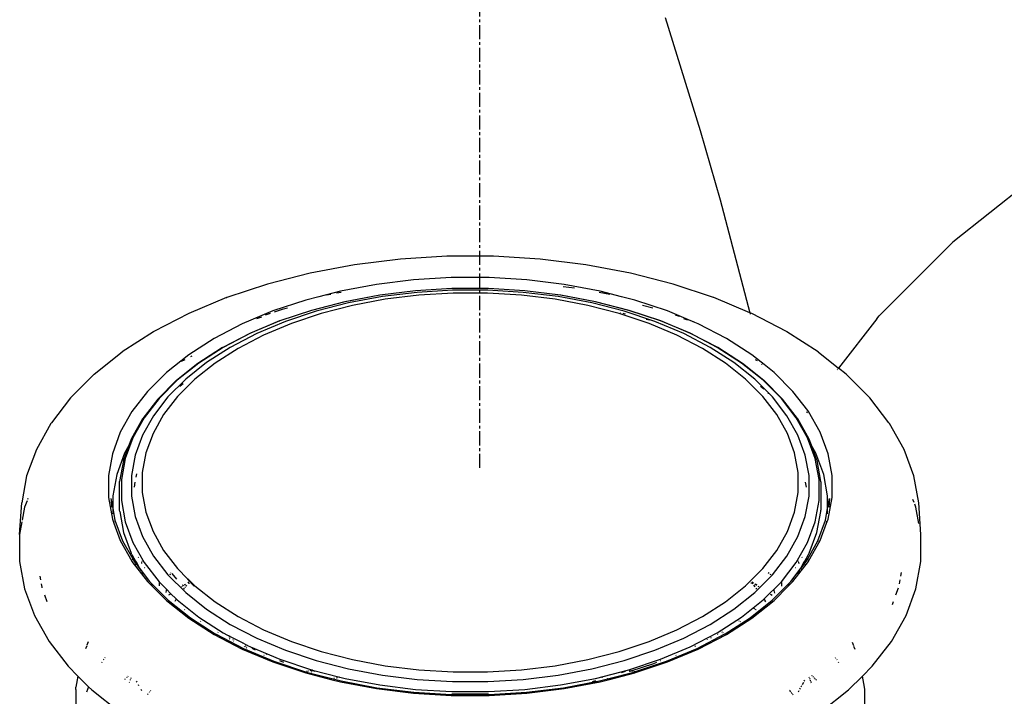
# Model space of a CAD drawing. Extents: x -18027 to -11651, y 1687 to 5059.
# Tile 159 of 170: x -13271 to -13236, y 3059 to 3083. Entities that reach past the tile are written whole.
import ezdxf

# ---------------------------------------------------------------- set-up
doc = ezdxf.new("R2010")
doc.units = 0
doc.header["$MEASUREMENT"] = 0
doc.linetypes.add('CENTER1', pattern=[0.6625, 0.5, -0.075, 0.0125, -0.075])
doc.layers.get('0').update_dxf_attribs({"linetype": 'CONTINUOUS'})
doc.layers.add('CENTERLINE', color=3, linetype='CENTER1')
doc.layers.add('TANK', color=2, linetype='CONTINUOUS')

# ---------------------------------------------------------------- blocks, each defined once
blk = doc.blocks.new('12-14 TANKS')
for p, q in [((154.427, 110.399), (155.045, 108.394)), ((155.045, 108.394), (155.399, 107.169)), ((161.063, 107.637), (159.529, 106.418)), ((155.399, 107.169), (155.929, 105.164)), ((159.529, 106.418), (158.223, 105.112)), ((150.554, 106.166), (149.73, 106.116)), ((151.384, 106.166), (150.554, 106.166)), ((152.208, 106.116), (151.384, 106.166)), ((148.919, 106.016), (148.13, 105.868)), ((149.73, 106.116), (148.919, 106.016)), ((153.019, 106.016), (152.208, 106.116)), ((153.808, 105.868), (153.019, 106.016)), ((148.13, 105.868), (147.372, 105.673)), ((154.565, 105.673), (153.808, 105.868)), ((147.372, 105.673), (146.654, 105.434)), ((149.306, 105.668), (148.667, 105.548)), ((149.964, 105.748), (149.306, 105.668)), ((150.633, 105.789), (149.964, 105.748)), ((151.305, 105.789), (150.633, 105.789)), ((151.974, 105.748), (151.305, 105.789)), ((152.632, 105.668), (151.974, 105.748)), ((152.818, 105.599), (152.62, 105.624)), ((153.271, 105.548), (152.632, 105.668)), ((155.284, 105.434), (154.565, 105.673)), ((148.285, 105.449), (148.053, 105.39)), ((148.667, 105.548), (148.285, 105.449)), ((148.308, 105.454), (148.285, 105.449)), ((148.495, 105.489), (148.415, 105.474)), ((148.68, 105.523), (148.6, 105.509)), ((149.364, 105.475), (148.746, 105.359)), ((149.366, 105.475), (148.749, 105.359)), ((149.412, 105.45), (148.813, 105.338)), ((149.366, 105.475), (149.364, 105.475)), ((149.999, 105.553), (149.366, 105.475)), ((150.028, 105.526), (149.412, 105.45)), ((150.058, 105.476), (149.462, 105.403)), ((150, 105.552), (149.999, 105.553)), ((150.645, 105.592), (150, 105.552)), ((150.654, 105.564), (150.028, 105.526)), ((150.664, 105.513), (150.058, 105.476)), ((151.293, 105.592), (150.645, 105.592)), ((151.284, 105.564), (150.654, 105.564)), ((151.274, 105.513), (150.664, 105.513)), ((151.88, 105.476), (151.274, 105.513)), ((151.91, 105.526), (151.284, 105.564)), ((151.938, 105.552), (151.293, 105.592)), ((152.476, 105.403), (151.88, 105.476)), ((152.526, 105.45), (151.91, 105.526)), ((151.939, 105.553), (151.938, 105.552)), ((152.572, 105.475), (151.939, 105.553)), ((153.125, 105.338), (152.526, 105.45)), ((153.188, 105.359), (152.572, 105.475)), ((152.574, 105.475), (152.572, 105.475)), ((153.192, 105.359), (152.574, 105.475)), ((153.443, 105.489), (153.258, 105.523)), ((153.653, 105.449), (153.271, 105.548)), ((153.653, 105.449), (153.63, 105.454)), ((153.885, 105.39), (153.653, 105.449)), ((146.649, 105.432), (145.978, 105.151)), ((146.649, 105.432), (146.654, 105.434)), ((148.053, 105.39), (147.47, 105.196)), ((148.746, 105.359), (148.153, 105.207)), ((148.749, 105.359), (148.157, 105.207)), ((148.813, 105.338), (148.238, 105.19)), ((148.882, 105.294), (148.326, 105.151)), ((149.462, 105.403), (148.882, 105.294)), ((153.055, 105.294), (152.476, 105.403)), ((153.612, 105.151), (153.055, 105.294)), ((153.7, 105.19), (153.125, 105.338)), ((153.781, 105.207), (153.188, 105.359)), ((153.785, 105.207), (153.192, 105.359)), ((154.468, 105.196), (153.885, 105.39)), ((154.208, 105.246), (154.022, 105.294)), ((155.288, 105.432), (155.284, 105.434)), ((155.929, 105.164), (155.288, 105.432)), ((145.978, 105.151), (145.361, 104.83)), ((147.47, 105.196), (146.926, 104.967)), ((147.424, 105.152), (147.332, 105.121)), ((147.636, 105.222), (147.49, 105.174)), ((148.153, 105.207), (147.591, 105.02)), ((148.157, 105.207), (147.596, 105.02)), ((147.73, 105.246), (147.636, 105.222)), ((148.238, 105.19), (147.693, 105.008)), ((148.326, 105.151), (147.798, 104.975)), ((154.14, 104.975), (153.612, 105.151)), ((153.634, 105.158), (153.626, 105.159)), ((153.725, 105.141), (153.68, 105.149)), ((154.245, 105.008), (153.7, 105.19)), ((154.342, 105.02), (153.781, 105.207)), ((154.347, 105.02), (153.785, 105.207)), ((154.799, 105.057), (154.468, 105.196)), ((154.678, 105.097), (154.606, 105.121)), ((155.929, 105.164), (155.931, 105.154)), ((155.96, 105.151), (155.929, 105.164)), ((155.932, 105.152), (155.935, 105.141)), ((156.577, 104.83), (155.96, 105.151)), ((158.176, 105.058), (158.223, 105.112)), ((146.926, 104.967), (146.427, 104.708)), ((147.588, 105.019), (147.063, 104.798)), ((147.596, 105.02), (147.071, 104.8)), ((147.271, 105.088), (147.179, 105.057)), ((147.693, 105.008), (147.183, 104.795)), ((147.798, 104.975), (147.305, 104.768)), ((147.588, 105.019), (147.591, 105.02)), ((154.15, 105.032), (154.089, 105.047)), ((154.633, 104.768), (154.14, 104.975)), ((154.755, 104.795), (154.245, 105.008)), ((154.867, 104.8), (154.342, 105.02)), ((154.35, 105.019), (154.347, 105.02)), ((154.875, 104.798), (154.35, 105.019)), ((154.83, 105.033), (154.759, 105.057)), ((154.799, 105.057), (154.775, 105.065)), ((154.951, 104.993), (154.799, 105.057)), ((154.951, 104.993), (154.927, 105.001)), ((155.011, 104.967), (154.951, 104.993)), ((155.511, 104.708), (155.011, 104.967)), ((158.176, 105.058), (157.501, 104.182)), ((145.355, 104.827), (144.799, 104.47)), ((145.355, 104.827), (145.361, 104.83)), ((147.063, 104.798), (146.58, 104.547)), ((147.071, 104.8), (146.59, 104.549)), ((147.183, 104.795), (146.715, 104.551)), ((147.305, 104.768), (146.852, 104.533)), ((155.086, 104.533), (154.633, 104.768)), ((155.222, 104.551), (154.755, 104.795)), ((155.348, 104.549), (154.867, 104.8)), ((155.358, 104.547), (154.875, 104.798)), ((156.583, 104.827), (156.577, 104.83)), ((157.139, 104.47), (156.583, 104.827)), ((146.427, 104.708), (145.977, 104.419)), ((155.961, 104.419), (155.511, 104.708)), ((144.304, 104.077), (144.799, 104.47)), ((145.977, 104.419), (145.582, 104.105)), ((146.577, 104.546), (146.142, 104.267)), ((146.59, 104.549), (146.156, 104.271)), ((146.715, 104.551), (146.294, 104.281)), ((146.852, 104.533), (146.444, 104.271)), ((146.577, 104.546), (146.58, 104.547)), ((155.494, 104.271), (155.086, 104.533)), ((155.644, 104.281), (155.222, 104.551)), ((155.782, 104.271), (155.348, 104.549)), ((155.361, 104.546), (155.358, 104.547)), ((155.796, 104.267), (155.361, 104.546)), ((156.129, 104.286), (155.961, 104.419)), ((157.139, 104.47), (157.501, 104.182)), ((146.142, 104.267), (145.76, 103.963)), ((146.156, 104.271), (145.775, 103.968)), ((145.909, 104.332), (145.843, 104.298)), ((146.294, 104.281), (145.924, 103.987)), ((146.033, 104.396), (146.011, 104.385)), ((146.444, 104.271), (146.086, 103.986)), ((155.852, 103.986), (155.494, 104.271)), ((156.014, 103.987), (155.644, 104.281)), ((156.163, 103.968), (155.782, 104.271)), ((156.178, 103.963), (155.796, 104.267)), ((156.065, 104.313), (156.029, 104.332)), ((156.129, 104.286), (156.13, 104.281)), ((156.15, 104.269), (156.129, 104.286)), ((156.135, 104.257), (156.138, 104.245)), ((156.15, 104.269), (156.137, 104.276)), ((156.356, 104.105), (156.15, 104.269)), ((144.304, 104.077), (143.889, 103.661)), ((145.582, 104.105), (145.245, 103.769)), ((156.692, 103.769), (156.356, 104.105)), ((157.483, 104.159), (157.478, 104.153)), ((157.494, 104.174), (157.488, 104.165)), ((157.501, 104.182), (157.497, 104.177)), ((157.633, 104.077), (157.501, 104.182)), ((158.049, 103.661), (157.633, 104.077)), ((145.757, 103.961), (145.432, 103.635)), ((145.775, 103.968), (145.451, 103.644)), ((145.924, 103.987), (145.609, 103.672)), ((145.757, 103.961), (145.76, 103.963)), ((146.086, 103.986), (145.781, 103.682)), ((145.88, 103.907), (145.82, 103.859)), ((156.157, 103.682), (155.852, 103.986)), ((156.329, 103.672), (156.014, 103.987)), ((156.487, 103.644), (156.163, 103.968)), ((156.181, 103.961), (156.178, 103.963)), ((156.506, 103.635), (156.181, 103.961)), ((145.245, 103.769), (144.972, 103.414)), ((156.176, 103.813), (156.118, 103.859)), ((156.249, 103.74), (156.252, 103.725)), ((156.953, 103.431), (156.692, 103.769)), ((143.883, 103.655), (143.544, 103.216)), ((143.883, 103.655), (143.889, 103.661)), ((145.429, 103.633), (145.164, 103.289)), ((145.451, 103.644), (145.187, 103.302)), ((145.609, 103.672), (145.353, 103.34)), ((145.429, 103.633), (145.432, 103.635)), ((145.781, 103.682), (145.533, 103.36)), ((156.405, 103.36), (156.157, 103.682)), ((156.585, 103.34), (156.329, 103.672)), ((156.751, 103.302), (156.487, 103.644)), ((156.509, 103.633), (156.506, 103.635)), ((156.773, 103.289), (156.509, 103.633)), ((158.055, 103.655), (158.049, 103.661)), ((158.394, 103.216), (158.055, 103.655)), ((144.972, 103.414), (144.764, 103.045)), ((145.533, 103.36), (145.345, 103.026)), ((156.593, 103.026), (156.405, 103.36)), ((156.942, 103.411), (156.931, 103.392)), ((156.953, 103.431), (156.951, 103.428)), ((156.966, 103.414), (156.953, 103.431)), ((157.174, 103.045), (156.966, 103.414)), ((143.534, 103.201), (143.276, 102.743)), ((143.534, 103.201), (143.539, 103.209)), ((143.539, 103.209), (143.544, 103.216)), ((145.16, 103.282), (144.959, 102.925)), ((145.187, 103.302), (144.987, 102.946)), ((145.353, 103.34), (145.159, 102.994)), ((145.16, 103.282), (145.162, 103.286)), ((145.162, 103.286), (145.164, 103.289)), ((156.779, 102.994), (156.585, 103.34)), ((156.951, 102.946), (156.751, 103.302)), ((156.776, 103.286), (156.773, 103.289)), ((156.778, 103.282), (156.776, 103.286)), ((156.979, 102.925), (156.778, 103.282)), ((158.399, 103.209), (158.394, 103.216)), ((158.404, 103.201), (158.399, 103.209)), ((158.662, 102.743), (158.404, 103.201)), ((144.764, 103.045), (144.624, 102.665)), ((145.345, 103.026), (145.218, 102.681)), ((156.72, 102.681), (156.593, 103.026)), ((157.314, 102.665), (157.174, 103.045)), ((144.987, 102.946), (144.852, 102.58)), ((144.957, 102.921), (144.918, 102.814)), ((144.957, 102.921), (144.959, 102.925)), ((145.159, 102.994), (145.028, 102.639)), ((156.91, 102.639), (156.779, 102.994)), ((157.086, 102.58), (156.951, 102.946)), ((156.981, 102.921), (156.979, 102.925)), ((157.019, 102.816), (156.981, 102.921)), ((143.276, 102.743), (143.103, 102.273)), ((144.624, 102.665), (144.554, 102.279)), ((144.839, 102.675), (144.701, 102.299)), ((144.918, 102.814), (144.821, 102.553)), ((144.918, 102.814), (144.839, 102.675)), ((145.218, 102.681), (145.155, 102.332)), ((156.783, 102.332), (156.72, 102.681)), ((157.019, 102.816), (157.014, 102.826)), ((157.02, 102.814), (157.019, 102.816)), ((157.099, 102.675), (157.02, 102.814)), ((157.116, 102.553), (157.02, 102.814)), ((157.237, 102.299), (157.099, 102.675)), ((157.384, 102.279), (157.314, 102.665)), ((158.835, 102.273), (158.662, 102.743)), ((144.82, 102.548), (144.752, 102.174)), ((144.852, 102.58), (144.784, 102.208)), ((144.82, 102.548), (144.821, 102.553)), ((145.028, 102.639), (144.962, 102.277)), ((156.976, 102.277), (156.91, 102.639)), ((157.154, 102.208), (157.086, 102.58)), ((157.118, 102.548), (157.116, 102.553)), ((157.186, 102.174), (157.118, 102.548)), ((145.051, 102.307), (145.04, 102.25)), ((145.155, 102.332), (145.155, 101.98)), ((156.783, 101.98), (156.783, 102.332)), ((143.103, 102.273), (143.016, 101.794)), ((144.554, 102.279), (144.554, 101.891)), ((144.701, 102.299), (144.632, 101.918)), ((144.751, 102.17), (144.752, 102.174)), ((144.751, 102.165), (144.751, 102.17)), ((144.751, 101.668), (144.751, 102.165)), ((144.784, 102.208), (144.784, 101.834)), ((144.962, 102.277), (144.962, 101.914)), ((145.024, 102.162), (145.009, 102.075)), ((156.929, 102.075), (156.914, 102.162)), ((156.976, 101.914), (156.976, 102.277)), ((157.154, 101.834), (157.154, 102.208)), ((157.187, 102.17), (157.186, 102.174)), ((157.187, 102.165), (157.187, 102.17)), ((157.187, 102.165), (157.187, 101.668)), ((157.306, 101.918), (157.237, 102.299)), ((157.384, 101.891), (157.384, 102.279)), ((158.922, 101.794), (158.835, 102.273)), ((145.155, 101.98), (145.218, 101.63)), ((156.72, 101.63), (156.783, 101.98)), ((142.98, 101.236), (143.016, 101.794)), ((143.111, 101.832), (143.068, 101.717)), ((143.125, 101.872), (143.119, 101.855)), ((144.554, 101.891), (144.624, 101.505)), ((144.599, 101.872), (144.632, 101.692)), ((144.6, 101.851), (144.611, 101.716)), ((144.632, 101.918), (144.632, 101.692)), ((144.784, 101.834), (144.852, 101.461)), ((144.962, 101.914), (145.028, 101.552)), ((156.91, 101.552), (156.976, 101.914)), ((157.086, 101.461), (157.154, 101.834)), ((157.306, 101.692), (157.306, 101.918)), ((157.306, 101.692), (157.339, 101.872)), ((157.314, 101.505), (157.384, 101.891)), ((157.339, 101.872), (157.327, 101.716)), ((158.839, 101.802), (158.819, 101.855)), ((158.957, 101.236), (158.922, 101.794)), ((143.068, 101.717), (143.027, 101.491)), ((144.632, 101.692), (144.669, 101.489)), ((144.632, 101.68), (144.632, 101.601)), ((144.755, 101.642), (144.751, 101.668)), ((144.755, 101.642), (144.823, 101.268)), ((145.218, 101.63), (145.345, 101.286)), ((156.593, 101.286), (156.72, 101.63)), ((157.115, 101.268), (157.183, 101.642)), ((157.183, 101.642), (157.187, 101.668)), ((157.269, 101.489), (157.306, 101.692)), ((157.306, 101.601), (157.306, 101.692)), ((158.87, 101.717), (158.85, 101.772)), ((158.922, 101.429), (158.87, 101.717)), ((143.021, 101.46), (142.98, 101.236)), ((144.624, 101.505), (144.649, 101.437)), ((144.643, 101.47), (144.649, 101.437)), ((144.649, 101.437), (144.764, 101.125)), ((144.669, 101.489), (144.803, 101.123)), ((144.852, 101.461), (144.987, 101.095)), ((145.028, 101.552), (145.159, 101.197)), ((156.779, 101.197), (156.91, 101.552)), ((156.951, 101.095), (157.086, 101.461)), ((157.135, 101.123), (157.269, 101.489)), ((157.174, 101.125), (157.289, 101.437)), ((157.289, 101.437), (157.314, 101.505)), ((157.289, 101.437), (157.295, 101.47)), ((144.823, 101.268), (144.958, 100.901)), ((145.345, 101.286), (145.533, 100.951)), ((156.405, 100.951), (156.593, 101.286)), ((156.979, 100.901), (157.115, 101.268)), ((142.98, 101.236), (142.98, 100.753)), ((144.764, 101.125), (144.969, 100.761)), ((144.803, 101.123), (144.804, 101.122)), ((144.804, 101.122), (144.807, 101.112)), ((144.804, 101.122), (144.984, 100.802)), ((144.987, 101.095), (145.187, 100.739)), ((145.159, 101.197), (145.353, 100.851)), ((156.585, 100.851), (156.779, 101.197)), ((156.751, 100.739), (156.951, 101.095)), ((156.954, 100.802), (157.134, 101.122)), ((156.969, 100.761), (157.174, 101.125)), ((157.134, 101.122), (157.13, 101.112)), ((157.135, 101.123), (157.134, 101.122)), ((158.957, 100.753), (158.957, 101.236)), ((145.533, 100.951), (145.781, 100.63)), ((156.157, 100.63), (156.405, 100.951)), ((142.98, 100.753), (143.068, 100.272)), ((144.97, 100.878), (144.958, 100.901)), ((144.972, 100.768), (144.969, 100.761)), ((144.969, 100.761), (144.972, 100.756)), ((144.97, 100.878), (145.035, 100.763)), ((144.972, 100.756), (145.245, 100.401)), ((144.979, 100.789), (144.977, 100.781)), ((144.984, 100.802), (144.982, 100.796)), ((144.988, 100.812), (144.984, 100.802)), ((144.984, 100.802), (145.01, 100.756)), ((145.01, 100.756), (145.035, 100.723)), ((145.035, 100.723), (145.035, 100.763)), ((145.035, 100.763), (145.051, 100.735)), ((145.051, 100.735), (145.043, 100.713)), ((145.051, 100.735), (145.106, 100.636)), ((145.083, 100.823), (145.082, 100.82)), ((145.086, 100.831), (145.084, 100.827)), ((145.145, 100.742), (145.143, 100.737)), ((145.151, 100.759), (145.149, 100.753)), ((145.159, 100.779), (145.156, 100.772)), ((145.187, 100.739), (145.451, 100.397)), ((145.353, 100.851), (145.609, 100.519)), ((156.329, 100.519), (156.585, 100.851)), ((156.487, 100.397), (156.751, 100.739)), ((156.692, 100.401), (156.966, 100.756)), ((156.782, 100.772), (156.779, 100.779)), ((156.791, 100.747), (156.789, 100.753)), ((156.798, 100.728), (156.793, 100.742)), ((156.832, 100.636), (156.887, 100.735)), ((156.853, 100.827), (156.851, 100.835)), ((156.856, 100.82), (156.855, 100.823)), ((156.887, 100.735), (156.903, 100.763)), ((156.887, 100.735), (156.887, 100.736)), ((156.895, 100.713), (156.887, 100.735)), ((156.903, 100.763), (156.968, 100.878)), ((156.903, 100.763), (156.903, 100.765)), ((156.903, 100.723), (156.903, 100.763)), ((156.903, 100.723), (156.928, 100.756)), ((156.928, 100.756), (156.954, 100.802)), ((156.954, 100.802), (156.95, 100.812)), ((156.961, 100.781), (156.954, 100.802)), ((156.969, 100.761), (156.966, 100.768)), ((156.966, 100.756), (156.969, 100.761)), ((156.968, 100.878), (156.979, 100.901)), ((158.87, 100.272), (158.957, 100.753)), ((145.035, 100.718), (145.035, 100.723)), ((145.035, 100.723), (145.043, 100.713)), ((145.035, 100.7), (145.035, 100.71)), ((145.039, 100.704), (145.037, 100.698)), ((145.043, 100.713), (145.041, 100.71)), ((145.043, 100.713), (145.105, 100.633)), ((145.098, 100.618), (145.099, 100.622)), ((145.098, 100.618), (145.099, 100.617)), ((145.102, 100.624), (145.099, 100.622)), ((145.105, 100.633), (145.104, 100.629)), ((145.106, 100.636), (145.105, 100.633)), ((145.105, 100.633), (145.117, 100.617)), ((145.106, 100.636), (145.117, 100.617)), ((145.117, 100.617), (145.282, 100.403)), ((145.117, 100.617), (145.128, 100.598)), ((145.13, 100.586), (145.126, 100.582)), ((145.139, 100.725), (145.138, 100.722)), ((145.142, 100.732), (145.14, 100.728)), ((145.144, 100.568), (145.165, 100.532)), ((145.198, 100.644), (145.193, 100.641)), ((145.208, 100.652), (145.205, 100.649)), ((145.959, 100.451), (145.781, 100.63)), ((155.852, 100.325), (156.157, 100.63)), ((156.258, 100.544), (156.271, 100.56)), ((156.656, 100.403), (156.821, 100.617)), ((156.742, 100.642), (156.739, 100.644)), ((156.773, 100.532), (156.805, 100.589)), ((156.8, 100.722), (156.799, 100.725)), ((156.805, 100.589), (156.804, 100.59)), ((156.805, 100.589), (156.81, 100.598)), ((156.812, 100.582), (156.805, 100.589)), ((156.821, 100.617), (156.832, 100.636)), ((156.821, 100.617), (156.833, 100.633)), ((156.832, 100.636), (156.831, 100.637)), ((156.833, 100.633), (156.832, 100.636)), ((156.833, 100.633), (156.895, 100.713)), ((156.839, 100.622), (156.834, 100.629)), ((156.839, 100.618), (156.839, 100.622)), ((156.895, 100.713), (156.903, 100.723)), ((156.901, 100.698), (156.897, 100.71)), ((156.903, 100.701), (156.903, 100.718)), ((158.602, 100.495), (158.614, 100.561)), ((143.336, 100.495), (143.347, 100.431)), ((145.245, 100.401), (145.323, 100.324)), ((145.282, 100.403), (145.616, 100.069)), ((145.451, 100.397), (145.451, 100.39)), ((145.451, 100.397), (145.582, 100.266)), ((145.609, 100.519), (145.924, 100.204)), ((145.647, 100.529), (145.641, 100.512)), ((145.656, 100.552), (145.653, 100.547)), ((145.68, 100.544), (145.76, 100.44)), ((145.959, 100.451), (145.994, 100.406)), ((145.959, 100.451), (145.999, 100.412)), ((145.978, 100.387), (145.963, 100.378)), ((145.979, 100.386), (145.969, 100.373)), ((145.994, 100.406), (145.989, 100.399)), ((145.998, 100.401), (145.992, 100.396)), ((145.999, 100.412), (145.994, 100.406)), ((145.994, 100.406), (145.998, 100.401)), ((146.005, 100.405), (145.998, 100.401)), ((145.998, 100.401), (146.013, 100.381)), ((145.999, 100.412), (146.005, 100.405)), ((146.005, 100.405), (146.086, 100.325)), ((155.974, 100.366), (155.959, 100.386)), ((155.989, 100.369), (155.96, 100.387)), ((156.014, 100.204), (156.329, 100.519)), ((156.163, 100.073), (156.487, 100.397)), ((156.297, 100.512), (156.291, 100.529)), ((156.322, 100.069), (156.656, 100.403)), ((156.615, 100.324), (156.692, 100.401)), ((158.578, 100.361), (158.59, 100.431)), ((143.068, 100.272), (143.242, 99.799)), ((143.36, 100.361), (143.371, 100.3)), ((143.371, 100.3), (143.376, 100.287)), ((145.296, 100.358), (145.323, 100.324)), ((145.323, 100.324), (145.582, 100.065)), ((145.451, 100.382), (145.451, 100.374)), ((145.451, 100.367), (145.451, 100.326)), ((145.577, 100.24), (145.571, 100.206)), ((145.579, 100.253), (145.578, 100.247)), ((145.582, 100.266), (145.581, 100.26)), ((145.582, 100.266), (145.663, 100.185)), ((145.863, 100.314), (145.848, 100.304)), ((145.866, 100.338), (145.882, 100.342)), ((145.892, 100.332), (145.877, 100.323)), ((145.897, 100.28), (145.886, 100.266)), ((145.9, 100.348), (145.918, 100.353)), ((145.921, 100.351), (145.906, 100.342)), ((145.918, 100.306), (145.907, 100.293)), ((145.938, 100.333), (145.928, 100.32)), ((145.973, 100.369), (145.99, 100.374)), ((146.008, 100.38), (146.013, 100.381)), ((146.013, 100.381), (146.016, 100.378)), ((146.016, 100.378), (146.036, 100.352)), ((146.016, 100.378), (146.076, 100.318)), ((146.036, 100.352), (146.036, 100.351)), ((146.086, 100.325), (146.444, 100.04)), ((155.494, 100.04), (155.852, 100.325)), ((155.974, 100.366), (155.947, 100.374)), ((155.983, 100.364), (155.974, 100.366)), ((155.979, 100.36), (155.974, 100.366)), ((156.02, 100.306), (156, 100.333)), ((156.046, 100.332), (156.017, 100.351)), ((156.056, 100.342), (156.02, 100.353)), ((156.052, 100.266), (156.041, 100.28)), ((156.09, 100.304), (156.075, 100.314)), ((156.356, 100.065), (156.615, 100.324)), ((156.36, 100.247), (156.358, 100.253)), ((156.369, 100.197), (156.361, 100.24)), ((156.487, 100.382), (156.487, 100.374)), ((156.487, 100.367), (156.487, 100.316)), ((156.615, 100.324), (156.641, 100.358)), ((158.516, 100.162), (158.562, 100.287)), ((158.696, 99.799), (158.87, 100.272)), ((143.422, 100.162), (143.463, 100.049)), ((145.582, 100.065), (145.977, 99.751)), ((145.616, 100.069), (146.008, 99.757)), ((145.644, 100.173), (145.619, 100.157)), ((145.653, 100.179), (145.648, 100.176)), ((145.663, 100.185), (145.658, 100.182)), ((145.663, 100.185), (145.756, 100.092)), ((145.745, 100.072), (145.73, 100.046)), ((145.751, 100.082), (145.748, 100.077)), ((145.756, 100.092), (145.753, 100.087)), ((145.756, 100.092), (145.775, 100.073)), ((145.775, 100.073), (146.156, 99.77)), ((145.924, 100.204), (146.294, 99.91)), ((146.444, 100.04), (146.852, 99.779)), ((155.086, 99.779), (155.494, 100.04)), ((155.644, 99.91), (156.014, 100.204)), ((155.782, 99.77), (156.163, 100.073)), ((155.93, 99.757), (156.322, 100.069)), ((155.961, 99.751), (156.356, 100.065)), ((156.19, 100.077), (156.187, 100.082)), ((156.211, 100.04), (156.193, 100.072)), ((156.289, 100.176), (156.285, 100.179)), ((156.325, 100.153), (156.294, 100.173)), ((158.454, 99.994), (158.475, 100.049)), ((145.907, 99.902), (145.901, 99.897)), ((146.294, 99.91), (146.715, 99.64)), ((155.222, 99.64), (155.644, 99.91)), ((156.002, 99.924), (155.998, 99.928)), ((156.015, 99.914), (156.011, 99.918)), ((156.027, 99.905), (156.023, 99.908)), ((156.037, 99.897), (156.034, 99.899)), ((143.242, 99.799), (143.501, 99.339)), ((145.977, 99.751), (146.427, 99.463)), ((146.008, 99.757), (146.449, 99.474)), ((146.156, 99.77), (146.59, 99.492)), ((146.193, 99.696), (146.188, 99.693)), ((146.852, 99.779), (147.305, 99.543)), ((154.633, 99.543), (155.086, 99.779)), ((155.348, 99.492), (155.782, 99.77)), ((155.489, 99.474), (155.93, 99.757)), ((155.511, 99.463), (155.961, 99.751)), ((155.712, 99.713), (155.707, 99.716)), ((155.74, 99.699), (155.735, 99.701)), ((155.763, 99.686), (155.755, 99.691)), ((158.437, 99.339), (158.696, 99.799)), ((146.715, 99.64), (147.183, 99.397)), ((147.305, 99.543), (147.798, 99.336)), ((154.14, 99.336), (154.633, 99.543)), ((154.755, 99.397), (155.222, 99.64)), ((155.41, 99.519), (155.405, 99.522)), ((143.501, 99.339), (143.841, 98.898)), ((146.427, 99.463), (146.926, 99.203)), ((146.449, 99.474), (146.453, 99.472)), ((146.453, 99.472), (146.455, 99.471)), ((146.455, 99.471), (146.947, 99.216)), ((146.498, 99.5), (146.494, 99.497)), ((146.59, 99.492), (146.668, 99.451)), ((146.668, 99.451), (146.682, 99.443)), ((146.668, 99.451), (146.681, 99.445)), ((146.681, 99.445), (146.682, 99.443)), ((146.681, 99.445), (146.738, 99.415)), ((146.682, 99.443), (146.684, 99.437)), ((146.682, 99.443), (146.717, 99.42)), ((146.695, 99.407), (146.698, 99.399)), ((146.703, 99.385), (146.706, 99.378)), ((146.738, 99.415), (146.741, 99.408)), ((146.738, 99.415), (146.937, 99.312)), ((146.758, 99.374), (146.763, 99.365)), ((146.773, 99.349), (146.777, 99.341)), ((147.183, 99.397), (147.693, 99.183)), ((154.245, 99.183), (154.755, 99.397)), ((154.867, 99.242), (155.348, 99.492)), ((154.991, 99.216), (155.483, 99.471)), ((155.011, 99.203), (155.511, 99.463)), ((155.175, 99.365), (155.179, 99.374)), ((155.24, 99.399), (155.243, 99.407)), ((155.357, 99.466), (155.356, 99.46)), ((155.362, 99.495), (155.361, 99.488)), ((155.435, 99.503), (155.43, 99.506)), ((155.456, 99.489), (155.448, 99.494)), ((155.483, 99.471), (155.485, 99.472)), ((155.485, 99.472), (155.489, 99.474)), ((158.097, 98.898), (158.437, 99.339)), ((144.169, 99.263), (144.148, 99.205)), ((144.195, 99.332), (144.174, 99.275)), ((146.926, 99.203), (147.47, 98.975)), ((146.937, 99.312), (146.944, 99.302)), ((146.937, 99.312), (147.019, 99.269)), ((146.947, 99.216), (147.488, 98.989)), ((146.967, 99.248), (146.961, 99.245)), ((146.976, 99.261), (146.982, 99.254)), ((146.982, 99.254), (146.98, 99.253)), ((146.986, 99.256), (146.982, 99.254)), ((146.982, 99.254), (146.984, 99.251)), ((146.999, 99.231), (147.006, 99.222)), ((147.019, 99.269), (147.013, 99.267)), ((147.019, 99.269), (147.071, 99.242)), ((147.071, 99.242), (147.596, 99.022)), ((147.095, 99.221), (147.154, 99.19)), ((147.693, 99.183), (148.238, 99.001)), ((147.798, 99.336), (148.326, 99.16)), ((153.612, 99.16), (154.14, 99.336)), ((153.7, 99.001), (154.245, 99.183)), ((154.342, 99.022), (154.867, 99.242)), ((154.45, 98.989), (154.991, 99.216)), ((154.468, 98.975), (155.011, 99.203)), ((154.956, 99.254), (154.952, 99.256)), ((154.954, 99.251), (154.956, 99.254)), ((154.956, 99.254), (154.962, 99.261)), ((154.958, 99.253), (154.956, 99.254)), ((157.769, 99.263), (157.747, 99.321)), ((157.794, 99.194), (157.773, 99.251)), ((144.47, 99.021), (144.463, 99.012)), ((144.496, 99.055), (144.49, 99.047)), ((147.317, 99.092), (147.311, 99.089)), ((147.359, 99.11), (147.352, 99.107)), ((147.488, 98.989), (148.067, 98.795)), ((147.586, 99.003), (147.661, 98.972)), ((147.596, 99.022), (148.157, 98.835)), ((148.238, 99.001), (148.813, 98.853)), ((148.326, 99.16), (148.882, 99.017)), ((148.882, 99.017), (149.462, 98.909)), ((152.476, 98.909), (153.055, 99.017)), ((153.055, 99.017), (153.612, 99.16)), ((153.125, 98.853), (153.7, 99.001)), ((153.781, 98.835), (154.342, 99.022)), ((153.884, 98.8), (154.45, 98.989)), ((154.345, 99), (154.351, 99.003)), ((154.621, 99.092), (154.614, 99.095)), ((157.454, 99.039), (157.448, 99.047)), ((157.475, 99.012), (157.468, 99.021)), ((143.841, 98.898), (144.014, 98.725)), ((144.44, 98.972), (144.434, 98.962)), ((147.47, 98.975), (148.053, 98.781)), ((148.143, 98.823), (148.124, 98.818)), ((148.161, 98.827), (148.153, 98.825)), ((148.155, 98.829), (148.161, 98.827)), ((148.157, 98.835), (148.173, 98.831)), ((148.173, 98.831), (148.161, 98.827)), ((148.161, 98.827), (148.214, 98.81)), ((148.173, 98.831), (148.658, 98.706)), ((148.813, 98.853), (149.412, 98.741)), ((149.462, 98.909), (150.058, 98.835)), ((150.058, 98.835), (150.664, 98.799)), ((151.274, 98.799), (151.88, 98.835)), ((151.88, 98.835), (152.476, 98.909)), ((152.526, 98.741), (153.125, 98.853)), ((153.188, 98.683), (153.781, 98.835)), ((153.791, 98.806), (153.822, 98.816)), ((153.804, 98.82), (153.795, 98.823)), ((153.822, 98.816), (153.814, 98.818)), ((153.822, 98.816), (154.225, 98.95)), ((153.824, 98.815), (153.822, 98.816)), ((153.917, 98.791), (154.468, 98.975)), ((154.225, 98.95), (154.277, 98.972)), ((157.504, 98.962), (157.498, 98.972)), ((157.924, 98.725), (158.097, 98.898)), ((144.014, 98.725), (143.978, 98.526)), ((144.014, 98.725), (144.203, 98.536)), ((144.848, 98.669), (144.84, 98.661)), ((144.881, 98.703), (144.873, 98.695)), ((144.904, 98.725), (144.897, 98.718)), ((144.942, 98.663), (144.938, 98.653)), ((144.953, 98.694), (144.95, 98.684)), ((148.053, 98.781), (148.5, 98.666)), ((148.067, 98.795), (148.678, 98.638)), ((148.085, 98.808), (148.068, 98.804)), ((148.104, 98.813), (148.095, 98.81)), ((148.147, 98.806), (148.163, 98.8)), ((148.51, 98.668), (148.5, 98.666)), ((148.5, 98.666), (148.667, 98.623)), ((148.561, 98.681), (148.551, 98.679)), ((148.615, 98.695), (148.593, 98.69)), ((148.658, 98.706), (148.637, 98.701)), ((148.658, 98.706), (148.749, 98.683)), ((148.749, 98.683), (149.366, 98.567)), ((149.412, 98.741), (150.028, 98.665)), ((150.028, 98.665), (150.654, 98.627)), ((150.664, 98.799), (151.274, 98.799)), ((151.284, 98.627), (151.91, 98.665)), ((151.91, 98.665), (152.526, 98.741)), ((152.572, 98.567), (153.188, 98.683)), ((153.14, 98.63), (153.198, 98.645)), ((153.26, 98.638), (153.402, 98.675)), ((153.271, 98.623), (153.438, 98.666)), ((153.312, 98.698), (153.301, 98.701)), ((153.402, 98.675), (153.397, 98.676)), ((153.402, 98.675), (153.871, 98.795)), ((153.413, 98.672), (153.402, 98.675)), ((153.438, 98.666), (153.428, 98.668)), ((153.438, 98.666), (153.885, 98.781)), ((153.651, 98.785), (153.724, 98.81)), ((153.852, 98.808), (153.843, 98.81)), ((153.884, 98.8), (153.87, 98.804)), ((153.871, 98.795), (153.884, 98.8)), ((153.885, 98.781), (153.917, 98.791)), ((153.895, 98.797), (153.888, 98.799)), ((153.917, 98.791), (153.908, 98.794)), ((156.892, 98.634), (156.902, 98.652)), ((156.984, 98.694), (156.981, 98.703)), ((156.996, 98.663), (156.988, 98.684)), ((157.004, 98.642), (157, 98.653)), ((157.034, 98.725), (157.027, 98.732)), ((157.057, 98.703), (157.041, 98.718)), ((157.073, 98.686), (157.065, 98.695)), ((157.09, 98.669), (157.081, 98.678)), ((157.106, 98.653), (157.098, 98.661)), ((157.678, 98.479), (157.924, 98.725)), ((157.96, 98.526), (157.924, 98.725)), ((143.974, 98.489), (143.978, 98.526)), ((143.974, 98.489), (143.974, 98.066)), ((144.203, 98.536), (144.167, 98.438)), ((144.203, 98.536), (144.26, 98.479)), ((144.26, 98.479), (144.752, 98.088)), ((144.926, 98.619), (144.922, 98.608)), ((145.046, 98.634), (145.056, 98.616)), ((145.079, 98.576), (145.09, 98.555)), ((145.126, 98.491), (145.139, 98.47)), ((145.304, 98.469), (145.298, 98.461)), ((148.667, 98.623), (149.306, 98.503)), ((148.678, 98.638), (149.315, 98.519)), ((149.306, 98.503), (149.964, 98.422)), ((149.315, 98.519), (149.969, 98.439)), ((149.366, 98.567), (150, 98.489)), ((150, 98.489), (150.645, 98.45)), ((150.654, 98.627), (151.284, 98.627)), ((151.293, 98.45), (151.938, 98.489)), ((151.938, 98.489), (152.572, 98.567)), ((151.969, 98.439), (152.623, 98.519)), ((151.974, 98.422), (152.632, 98.503)), ((152.623, 98.519), (153.26, 98.638)), ((152.632, 98.503), (153.271, 98.623)), ((156.634, 98.469), (156.628, 98.477)), ((156.788, 98.448), (156.799, 98.47)), ((156.811, 98.491), (156.824, 98.512)), ((156.836, 98.534), (156.848, 98.555)), ((156.859, 98.576), (156.882, 98.616)), ((157.012, 98.619), (157.008, 98.631)), ((157.02, 98.597), (157.016, 98.608)), ((157.186, 98.088), (157.678, 98.479)), ((157.964, 98.489), (157.96, 98.526)), ((157.964, 98.066), (157.964, 98.489)), ((145.256, 98.408), (145.249, 98.399)), ((145.284, 98.444), (145.278, 98.435)), ((149.964, 98.422), (150.633, 98.382)), ((149.969, 98.439), (150.634, 98.398)), ((150.633, 98.382), (151.305, 98.382)), ((150.634, 98.398), (150.643, 98.399)), ((150.643, 98.411), (150.665, 98.41)), ((150.643, 98.399), (150.656, 98.398)), ((150.645, 98.45), (151.293, 98.45)), ((150.656, 98.398), (151.282, 98.398)), ((150.665, 98.41), (151.273, 98.41)), ((151.273, 98.41), (151.295, 98.411)), ((151.282, 98.398), (151.295, 98.399)), ((151.295, 98.399), (151.303, 98.398)), ((151.303, 98.398), (151.969, 98.439)), ((151.305, 98.382), (151.974, 98.422)), ((156.653, 98.444), (156.64, 98.461)), ((156.667, 98.426), (156.66, 98.435)), ((156.682, 98.408), (156.674, 98.417)), ((156.696, 98.389), (156.689, 98.399))]:
    blk.add_line(p, q)

msp = doc.modelspace()

# ---------------------------------------------------------------- linework, layer by layer
at = {"layer": 'CENTERLINE', "color": 3, "linetype": 'CENTER1'}
msp.add_line((-13254.458, 3067.494), (-13254.458, 3224.727), dxfattribs=at)

# ---------------------------------------------------------------- block references
at = {"layer": 'TANK', "xscale": 2, "yscale": 2, "zscale": 2}
msp.add_blockref('12-14 TANKS', (-13556.742, 2862.668), dxfattribs=at)

doc.saveas('drawing.dxf')
